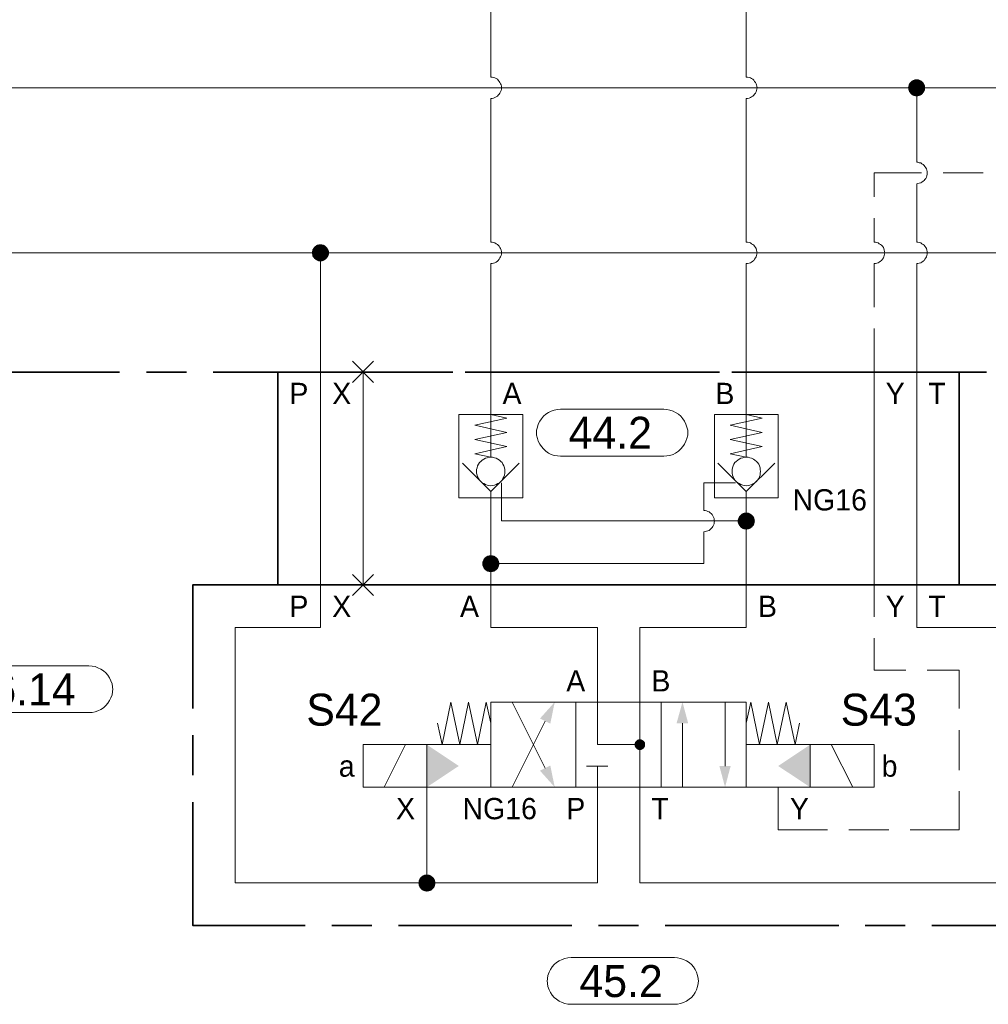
# Model space of a CAD drawing. Header units: millimetres. Extents: x 0 to 138, y 0 to 47.
# Tile 93 of 165: x 24.87 to 27.73, y 26.13 to 29.03. Entities that reach past the tile are written whole.
import ezdxf

# ---------------------------------------------------------------- set-up
doc = ezdxf.new("R2010")
doc.units = ezdxf.units.MM
for name, color, linetype in [('PDF_Geomertry', 7, 'Continuous'), ('PDF_Solid Fills', 7, 'Continuous'), ('PDF_Text', 7, 'Continuous')]:
    doc.layers.add(name, color=color, linetype=linetype)
doc.styles.add('PDF Arial', font='txt')

msp = doc.modelspace()

# ---------------------------------------------------------------- hatches: boundary and pattern name
at = {"layer": 'PDF_Solid Fills', "transparency": 33554559}
for points in [[(27.5224, 28.8326), (27.4979, 28.8388), (27.4988, 28.8424)], [(27.5224, 28.8326), (27.4988, 28.8424), (27.5001, 28.8451)], [(27.5224, 28.8326), (27.5001, 28.8451), (27.5021, 28.8479)], [(27.5224, 28.8326), (27.5021, 28.8479), (27.5043, 28.8499)], [(27.5224, 28.8326), (27.5043, 28.8499), (27.5071, 28.8526)], [(27.5224, 28.8326), (27.5071, 28.8526), (27.509, 28.854)], [(27.5224, 28.8326), (27.509, 28.854), (27.5126, 28.8554)], [(27.5224, 28.8326), (27.5126, 28.8554), (27.5154, 28.8568)], [(27.5224, 28.8326), (27.5154, 28.8568), (27.5188, 28.8576)], [(27.5224, 28.8326), (27.5188, 28.8576), (27.5224, 28.8576)], [(27.5224, 28.8326), (27.5251, 28.8576), (27.5285, 28.8568)], [(27.5224, 28.8326), (27.5224, 28.8576), (27.5251, 28.8576)], [(27.5224, 28.8326), (27.5285, 28.8568), (27.5312, 28.8554)], [(27.5224, 28.8326), (27.5312, 28.8554), (27.5349, 28.854)], [(27.5224, 28.8326), (27.5349, 28.854), (27.5376, 28.8526)], [(27.5224, 28.8326), (27.5376, 28.8526), (27.5396, 28.8499)], [(27.5224, 28.8326), (27.5396, 28.8499), (27.5418, 28.8479)], [(27.5224, 28.8326), (27.5418, 28.8479), (27.5437, 28.8451)], [(27.5224, 28.8326), (27.5437, 28.8451), (27.5451, 28.8424)], [(27.5224, 28.8326), (27.5451, 28.8424), (27.5465, 28.8388)], [(27.5224, 28.8326), (27.4965, 28.8326), (27.4974, 28.836)], [(27.5224, 28.8326), (27.4974, 28.829), (27.4965, 28.8326)], [(27.5224, 28.8326), (27.4974, 28.836), (27.4979, 28.8388)], [(27.5224, 28.8326), (27.4979, 28.8257), (27.4974, 28.829)], [(27.5224, 28.8326), (27.4988, 28.8229), (27.4979, 28.8257)], [(27.5224, 28.8326), (27.5001, 28.8201), (27.4988, 28.8229)], [(27.5224, 28.8326), (27.5021, 28.8174), (27.5001, 28.8201)], [(27.5224, 28.8326), (27.5043, 28.8146), (27.5021, 28.8174)], [(27.5224, 28.8326), (27.5071, 28.8124), (27.5043, 28.8146)], [(27.5224, 28.8326), (27.509, 28.8104), (27.5071, 28.8124)], [(27.5224, 28.8326), (27.5126, 28.809), (27.509, 28.8104)], [(27.5224, 28.8326), (27.5154, 28.8082), (27.5126, 28.809)], [(27.5224, 28.8326), (27.5188, 28.8076), (27.5154, 28.8082)], [(27.5224, 28.8326), (27.5224, 28.8076), (27.5188, 28.8076)], [(27.5224, 28.8326), (27.5465, 28.8388), (27.5465, 28.836)], [(27.5224, 28.8326), (27.5465, 28.836), (27.5474, 28.8326)], [(27.5224, 28.8326), (27.5251, 28.8076), (27.5224, 28.8076)], [(27.5224, 28.8326), (27.5285, 28.8082), (27.5251, 28.8076)], [(27.5224, 28.8326), (27.5312, 28.809), (27.5285, 28.8082)], [(27.5224, 28.8326), (27.5349, 28.8104), (27.5312, 28.809)], [(27.5224, 28.8326), (27.5376, 28.8124), (27.5349, 28.8104)], [(27.5224, 28.8326), (27.5396, 28.8146), (27.5376, 28.8124)], [(27.5224, 28.8326), (27.5418, 28.8174), (27.5396, 28.8146)], [(27.5224, 28.8326), (27.5437, 28.8201), (27.5418, 28.8174)], [(27.5224, 28.8326), (27.5451, 28.8229), (27.5437, 28.8201)], [(27.5224, 28.8326), (27.5465, 28.8257), (27.5451, 28.8229)], [(27.5224, 28.8326), (27.5465, 28.829), (27.5465, 28.8257)], [(27.5224, 28.8326), (27.5474, 28.8326), (27.5465, 28.829)], [(25.7618, 28.3451), (25.7368, 28.3485), (25.7376, 28.3521)], [(25.7618, 28.3451), (25.7368, 28.3451), (25.7368, 28.3485)], [(25.7618, 28.3451), (25.7376, 28.3521), (25.7382, 28.3549)], [(25.7618, 28.3451), (25.7382, 28.3549), (25.7396, 28.3576)], [(25.7618, 28.3451), (25.7396, 28.3576), (25.7418, 28.3604)], [(25.7618, 28.3451), (25.7418, 28.3604), (25.7437, 28.3632)], [(25.7618, 28.3451), (25.7437, 28.3632), (25.7465, 28.3651)], [(25.7618, 28.3451), (25.7465, 28.3651), (25.7493, 28.3674)], [(25.7618, 28.3451), (25.7493, 28.3674), (25.7521, 28.3688)], [(25.7618, 28.3451), (25.7521, 28.3688), (25.7549, 28.3693)], [(25.7618, 28.3451), (25.7549, 28.3693), (25.7585, 28.3701)], [(25.7618, 28.3451), (25.7585, 28.3701), (25.7618, 28.3701)], [(25.7618, 28.3451), (25.7646, 28.3701), (25.7682, 28.3693)], [(25.7618, 28.3451), (25.7618, 28.3701), (25.7646, 28.3701)], [(25.7618, 28.3451), (25.7682, 28.3693), (25.7715, 28.3688)], [(25.7618, 28.3451), (25.7715, 28.3688), (25.7743, 28.3674)], [(25.7618, 28.3451), (25.7743, 28.3674), (25.7771, 28.3651)], [(25.7618, 28.3451), (25.7771, 28.3651), (25.7793, 28.3632)], [(25.7618, 28.3451), (25.7793, 28.3632), (25.7812, 28.3604)], [(25.7618, 28.3451), (25.7812, 28.3604), (25.7835, 28.3576)], [(25.7618, 28.3451), (25.7835, 28.3576), (25.7849, 28.3549)], [(25.7618, 28.3451), (25.7849, 28.3549), (25.7863, 28.3521)], [(25.7618, 28.3451), (25.7863, 28.3521), (25.7868, 28.3485)], [(25.7618, 28.3451), (25.7868, 28.3485), (25.7868, 28.3451)], [(25.7618, 28.3451), (25.7368, 28.3424), (25.7368, 28.3451)], [(25.7618, 28.3451), (25.7376, 28.3388), (25.7368, 28.3424)], [(25.7618, 28.3451), (25.7382, 28.3354), (25.7376, 28.3388)], [(25.7618, 28.3451), (25.7396, 28.3326), (25.7382, 28.3354)], [(25.7618, 28.3451), (25.7418, 28.3299), (25.7396, 28.3326)], [(25.7618, 28.3451), (25.7437, 28.3276), (25.7418, 28.3299)], [(25.7618, 28.3451), (25.7465, 28.3257), (25.7437, 28.3276)], [(25.7618, 28.3451), (25.7493, 28.3235), (25.7465, 28.3257)], [(25.7618, 28.3451), (25.7521, 28.3221), (25.7493, 28.3235)], [(25.7618, 28.3451), (25.7549, 28.3207), (25.7521, 28.3221)], [(25.7618, 28.3451), (25.7585, 28.3201), (25.7549, 28.3207)], [(25.7618, 28.3451), (25.7618, 28.3201), (25.7585, 28.3201)], [(25.7618, 28.3451), (25.7646, 28.3201), (25.7618, 28.3201)], [(25.7618, 28.3451), (25.7682, 28.3207), (25.7646, 28.3201)], [(25.7618, 28.3451), (25.7715, 28.3221), (25.7682, 28.3207)], [(25.7618, 28.3451), (25.7743, 28.3235), (25.7715, 28.3221)], [(25.7618, 28.3451), (25.7771, 28.3257), (25.7743, 28.3235)], [(25.7618, 28.3451), (25.7793, 28.3276), (25.7771, 28.3257)], [(25.7618, 28.3451), (25.7812, 28.3299), (25.7793, 28.3276)], [(25.7618, 28.3451), (25.7835, 28.3326), (25.7812, 28.3299)], [(25.7618, 28.3451), (25.7849, 28.3354), (25.7835, 28.3326)], [(25.7618, 28.3451), (25.7863, 28.3388), (25.7849, 28.3354)], [(25.7618, 28.3451), (25.7868, 28.3424), (25.7863, 28.3388)], [(25.7618, 28.3451), (25.7868, 28.3451), (25.7868, 28.3424)], [(27.0188, 27.5535), (26.9946, 27.5596), (26.996, 27.5624)], [(27.0188, 27.5535), (26.996, 27.5624), (26.9974, 27.566)], [(27.0188, 27.5535), (26.9974, 27.566), (26.9993, 27.5688)], [(27.0188, 27.5535), (26.9993, 27.5688), (27.0015, 27.5707)], [(27.0188, 27.5535), (27.0015, 27.5707), (27.0035, 27.5729)], [(27.0188, 27.5535), (27.0035, 27.5729), (27.0063, 27.5749)], [(27.0188, 27.5535), (27.0063, 27.5749), (27.009, 27.5762)], [(27.0188, 27.5535), (27.009, 27.5762), (27.0126, 27.5776)], [(27.0188, 27.5535), (27.0126, 27.5776), (27.016, 27.5776)], [(27.0188, 27.5535), (27.016, 27.5776), (27.0188, 27.5785)], [(27.0188, 27.5535), (27.0188, 27.5785), (27.0224, 27.5776)], [(27.0188, 27.5535), (27.0257, 27.5776), (27.0285, 27.5762)], [(27.0188, 27.5535), (27.0224, 27.5776), (27.0257, 27.5776)], [(27.0188, 27.5535), (27.0285, 27.5762), (27.0312, 27.5749)], [(27.0188, 27.5535), (27.0312, 27.5749), (27.034, 27.5729)], [(27.0188, 27.5535), (27.034, 27.5729), (27.0368, 27.5707)], [(27.0188, 27.5535), (27.0368, 27.5707), (27.039, 27.5688)], [(27.0188, 27.5535), (27.039, 27.5688), (27.041, 27.566)], [(27.0188, 27.5535), (27.041, 27.566), (27.0424, 27.5624)], [(27.0188, 27.5535), (27.0424, 27.5624), (27.0432, 27.5596)], [(27.0188, 27.5535), (26.9937, 27.5563), (26.9946, 27.5596)], [(27.0188, 27.5535), (26.9937, 27.5535), (26.9937, 27.5563)], [(27.0188, 27.5535), (26.9937, 27.5499), (26.9937, 27.5535)], [(27.0188, 27.5535), (26.9946, 27.5465), (26.9937, 27.5499)], [(27.0188, 27.5535), (26.996, 27.5438), (26.9946, 27.5465)], [(27.0188, 27.5535), (26.9974, 27.5401), (26.996, 27.5438)], [(27.0188, 27.5535), (26.9993, 27.5382), (26.9974, 27.5401)], [(27.0188, 27.5535), (27.0015, 27.5354), (26.9993, 27.5382)], [(27.0188, 27.5535), (27.0035, 27.5332), (27.0015, 27.5354)], [(27.0188, 27.5535), (27.0063, 27.5313), (27.0035, 27.5332)], [(27.0188, 27.5535), (27.009, 27.5299), (27.0063, 27.5313)], [(27.0188, 27.5535), (27.0126, 27.529), (27.009, 27.5299)], [(27.0188, 27.5535), (27.016, 27.5285), (27.0126, 27.529)], [(27.0188, 27.5535), (27.0188, 27.5276), (27.016, 27.5285)], [(27.0188, 27.5535), (27.0432, 27.5596), (27.0437, 27.5563)], [(27.0188, 27.5535), (27.0437, 27.5563), (27.0446, 27.5535)], [(27.0188, 27.5535), (27.0224, 27.5285), (27.0188, 27.5276)], [(27.0188, 27.5535), (27.0257, 27.529), (27.0224, 27.5285)], [(27.0188, 27.5535), (27.0285, 27.5299), (27.0257, 27.529)], [(27.0188, 27.5535), (27.0312, 27.5313), (27.0285, 27.5299)], [(27.0188, 27.5535), (27.034, 27.5332), (27.0312, 27.5313)], [(27.0188, 27.5535), (27.0368, 27.5354), (27.034, 27.5332)], [(27.0188, 27.5535), (27.039, 27.5382), (27.0368, 27.5354)], [(27.0188, 27.5535), (27.041, 27.5401), (27.039, 27.5382)], [(27.0188, 27.5535), (27.0424, 27.5438), (27.041, 27.5401)], [(27.0188, 27.5535), (27.0432, 27.5465), (27.0424, 27.5438)], [(27.0188, 27.5535), (27.0437, 27.5499), (27.0432, 27.5465)], [(27.0188, 27.5535), (27.0446, 27.5535), (27.0437, 27.5499)], [(26.2646, 27.4276), (26.2446, 27.4429), (26.2465, 27.4451)], [(26.2646, 27.4276), (26.2465, 27.4451), (26.2493, 27.4471)], [(26.2646, 27.4276), (26.2493, 27.4471), (26.2521, 27.4493)], [(26.2646, 27.4276), (26.2521, 27.4493), (26.2549, 27.4507)], [(26.2646, 27.4276), (26.2549, 27.4507), (26.2585, 27.4512)], [(26.2646, 27.4276), (26.2585, 27.4512), (26.2613, 27.4521)], [(26.2646, 27.4276), (26.2613, 27.4521), (26.2646, 27.4526)], [(26.2646, 27.4276), (26.2646, 27.4526), (26.2682, 27.4521)], [(26.2646, 27.4276), (26.2682, 27.4521), (26.271, 27.4512)], [(26.2646, 27.4276), (26.271, 27.4512), (26.2743, 27.4507)], [(26.2646, 27.4276), (26.2743, 27.4507), (26.2771, 27.4493)], [(26.2646, 27.4276), (26.2771, 27.4493), (26.2799, 27.4471)], [(26.2646, 27.4276), (26.2799, 27.4471), (26.2826, 27.4451)], [(26.2646, 27.4276), (26.2826, 27.4451), (26.2849, 27.4429)], [(26.2646, 27.4276), (26.2396, 27.4304), (26.2404, 27.434)], [(26.2646, 27.4276), (26.2396, 27.4276), (26.2396, 27.4304)], [(26.2646, 27.4276), (26.2396, 27.4243), (26.2396, 27.4276)], [(26.2646, 27.4276), (26.2404, 27.4207), (26.2396, 27.4243)], [(26.2646, 27.4276), (26.2404, 27.434), (26.2418, 27.4368)], [(26.2646, 27.4276), (26.2418, 27.4179), (26.2404, 27.4207)], [(26.2646, 27.4276), (26.2418, 27.4368), (26.2432, 27.4401)], [(26.2646, 27.4276), (26.2432, 27.4146), (26.2418, 27.4179)], [(26.2646, 27.4276), (26.2432, 27.4401), (26.2446, 27.4429)], [(26.2646, 27.4276), (26.2446, 27.4118), (26.2432, 27.4146)], [(26.2646, 27.4276), (26.2465, 27.4096), (26.2446, 27.4118)], [(26.2646, 27.4276), (26.2493, 27.4076), (26.2465, 27.4096)], [(26.2646, 27.4276), (26.2521, 27.4054), (26.2493, 27.4076)], [(26.2646, 27.4276), (26.2549, 27.404), (26.2521, 27.4054)], [(26.2646, 27.4276), (26.2585, 27.4035), (26.2549, 27.404)], [(26.2646, 27.4276), (26.2613, 27.4026), (26.2585, 27.4035)], [(26.2646, 27.4276), (26.2646, 27.4021), (26.2613, 27.4026)], [(26.2646, 27.4276), (26.2849, 27.4429), (26.2863, 27.4401)], [(26.2646, 27.4276), (26.2863, 27.4401), (26.2876, 27.4368)], [(26.2646, 27.4276), (26.2876, 27.4368), (26.289, 27.434)], [(26.2646, 27.4276), (26.289, 27.434), (26.2896, 27.4304)], [(26.2646, 27.4276), (26.2896, 27.4304), (26.2896, 27.4276)], [(26.2646, 27.4276), (26.2682, 27.4026), (26.2646, 27.4021)], [(26.2646, 27.4276), (26.271, 27.4035), (26.2682, 27.4026)], [(26.2646, 27.4276), (26.2743, 27.404), (26.271, 27.4035)], [(26.2646, 27.4276), (26.2771, 27.4054), (26.2743, 27.404)], [(26.2646, 27.4276), (26.2799, 27.4076), (26.2771, 27.4054)], [(26.2646, 27.4276), (26.2826, 27.4096), (26.2799, 27.4076)], [(26.2646, 27.4276), (26.2849, 27.4118), (26.2826, 27.4096)], [(26.2646, 27.4276), (26.2863, 27.4146), (26.2849, 27.4118)], [(26.2646, 27.4276), (26.2876, 27.4179), (26.2863, 27.4146)], [(26.2646, 27.4276), (26.289, 27.4207), (26.2876, 27.4179)], [(26.2646, 27.4276), (26.2896, 27.4243), (26.289, 27.4207)], [(26.2646, 27.4276), (26.2896, 27.4276), (26.2896, 27.4243)], [(26.7049, 26.8929), (26.689, 26.8951), (26.6896, 26.8971)], [(26.7049, 26.8929), (26.689, 26.8929), (26.689, 26.8951)], [(26.7049, 26.8929), (26.689, 26.891), (26.689, 26.8929)], [(26.7049, 26.8929), (26.6896, 26.8888), (26.689, 26.891)], [(26.7049, 26.8929), (26.6896, 26.8971), (26.6904, 26.8993)], [(26.7049, 26.8929), (26.6904, 26.8868), (26.6896, 26.8888)], [(26.7049, 26.8929), (26.6904, 26.8993), (26.691, 26.9007)], [(26.7049, 26.8929), (26.691, 26.8854), (26.6904, 26.8868)], [(26.7049, 26.8929), (26.691, 26.9007), (26.6924, 26.9026)], [(26.7049, 26.8929), (26.6924, 26.8832), (26.691, 26.8854)], [(26.7049, 26.8929), (26.6924, 26.9026), (26.6938, 26.904)], [(26.7049, 26.8929), (26.6938, 26.8818), (26.6924, 26.8832)], [(26.7049, 26.8929), (26.6938, 26.904), (26.6951, 26.9054)], [(26.7049, 26.8929), (26.6951, 26.8804), (26.6938, 26.8818)], [(26.7049, 26.8929), (26.6951, 26.9054), (26.6965, 26.9068)], [(26.7049, 26.8929), (26.6965, 26.879), (26.6951, 26.8804)], [(26.7049, 26.8929), (26.6965, 26.9068), (26.6987, 26.9076)], [(26.7049, 26.8929), (26.6987, 26.8785), (26.6965, 26.879)], [(26.7049, 26.8929), (26.6987, 26.9076), (26.7007, 26.9082)], [(26.7049, 26.8929), (26.7007, 26.8776), (26.6987, 26.8785)], [(26.7049, 26.8929), (26.7007, 26.9082), (26.7029, 26.9082)], [(26.7049, 26.8929), (26.7029, 26.8776), (26.7007, 26.8776)], [(26.7049, 26.8929), (26.7029, 26.9082), (26.7049, 26.909)], [(26.7049, 26.8929), (26.7049, 26.8771), (26.7029, 26.8776)], [(26.7049, 26.8929), (26.7049, 26.909), (26.7071, 26.9082)], [(26.7049, 26.8929), (26.709, 26.9082), (26.7104, 26.9076)], [(26.7049, 26.8929), (26.7071, 26.9082), (26.709, 26.9082)], [(26.7049, 26.8929), (26.7104, 26.9076), (26.7126, 26.9068)], [(26.7049, 26.8929), (26.7126, 26.9068), (26.714, 26.9054)], [(26.7049, 26.8929), (26.714, 26.9054), (26.716, 26.904)], [(26.7049, 26.8929), (26.716, 26.904), (26.7174, 26.9026)], [(26.7049, 26.8929), (26.7174, 26.9026), (26.7182, 26.9007)], [(26.7049, 26.8929), (26.7182, 26.9007), (26.7196, 26.8993)], [(26.7049, 26.8929), (26.7196, 26.8993), (26.7201, 26.8971)], [(26.7049, 26.8929), (26.7201, 26.8971), (26.7201, 26.8951)], [(26.7049, 26.8929), (26.7201, 26.8951), (26.7201, 26.8929)], [(26.7049, 26.8929), (26.7071, 26.8776), (26.7049, 26.8771)], [(26.7049, 26.8929), (26.709, 26.8776), (26.7071, 26.8776)], [(26.7049, 26.8929), (26.7104, 26.8785), (26.709, 26.8776)], [(26.7049, 26.8929), (26.7126, 26.879), (26.7104, 26.8785)], [(26.7049, 26.8929), (26.714, 26.8804), (26.7126, 26.879)], [(26.7049, 26.8929), (26.716, 26.8818), (26.714, 26.8804)], [(26.7049, 26.8929), (26.7174, 26.8832), (26.716, 26.8818)], [(26.7049, 26.8929), (26.7182, 26.8854), (26.7174, 26.8832)], [(26.7049, 26.8929), (26.7196, 26.8868), (26.7182, 26.8854)], [(26.7049, 26.8929), (26.7201, 26.8888), (26.7196, 26.8868)], [(26.7049, 26.8929), (26.7201, 26.891), (26.7201, 26.8888)], [(26.7049, 26.8929), (26.7201, 26.8929), (26.7201, 26.891)], [(26.0757, 26.4846), (26.0507, 26.4846), (26.0515, 26.4874)], [(26.0757, 26.4846), (26.0515, 26.491), (26.0529, 26.4938)], [(26.0757, 26.4846), (26.0515, 26.4874), (26.0515, 26.491)], [(26.0757, 26.4846), (26.0529, 26.4938), (26.0543, 26.4971)], [(26.0757, 26.4846), (26.0543, 26.4971), (26.0562, 26.4999)], [(26.0757, 26.4846), (26.0562, 26.4999), (26.0585, 26.5021)], [(26.0757, 26.4846), (26.0585, 26.5021), (26.0604, 26.504)], [(26.0757, 26.4846), (26.0604, 26.504), (26.0632, 26.5063)], [(26.0757, 26.4846), (26.0632, 26.5063), (26.0668, 26.5076)], [(26.0757, 26.4846), (26.0668, 26.5076), (26.0696, 26.509)], [(26.0757, 26.4846), (26.0696, 26.509), (26.0729, 26.509)], [(26.0757, 26.4846), (26.0729, 26.509), (26.0757, 26.5096)], [(26.0757, 26.4846), (26.0757, 26.5096), (26.0793, 26.509)], [(26.0757, 26.4846), (26.0826, 26.509), (26.0854, 26.5076)], [(26.0757, 26.4846), (26.0793, 26.509), (26.0826, 26.509)], [(26.0757, 26.4846), (26.0854, 26.5076), (26.089, 26.5063)], [(26.0757, 26.4846), (26.089, 26.5063), (26.091, 26.504)], [(26.0757, 26.4846), (26.091, 26.504), (26.0938, 26.5021)], [(26.0757, 26.4846), (26.0938, 26.5021), (26.096, 26.4999)], [(26.0757, 26.4846), (26.096, 26.4999), (26.0979, 26.4971)], [(26.0757, 26.4846), (26.0979, 26.4971), (26.0993, 26.4938)], [(26.0757, 26.4846), (26.0993, 26.4938), (26.1001, 26.491)], [(26.0757, 26.4846), (26.1001, 26.491), (26.1007, 26.4874)], [(26.0757, 26.4846), (26.1007, 26.4874), (26.1015, 26.4846)], [(26.0757, 26.4846), (26.0515, 26.4813), (26.0507, 26.4846)], [(26.0757, 26.4846), (26.0515, 26.4776), (26.0515, 26.4813)], [(26.0757, 26.4846), (26.0529, 26.4749), (26.0515, 26.4776)], [(26.0757, 26.4846), (26.0543, 26.4715), (26.0529, 26.4749)], [(26.0757, 26.4846), (26.0562, 26.4693), (26.0543, 26.4715)], [(26.0757, 26.4846), (26.0585, 26.4665), (26.0562, 26.4693)], [(26.0757, 26.4846), (26.0604, 26.4646), (26.0585, 26.4665)], [(26.0757, 26.4846), (26.0632, 26.4624), (26.0604, 26.4646)], [(26.0757, 26.4846), (26.0668, 26.461), (26.0632, 26.4624)], [(26.0757, 26.4846), (26.0696, 26.4604), (26.0668, 26.461)], [(26.0757, 26.4846), (26.0729, 26.4596), (26.0696, 26.4604)], [(26.0757, 26.4846), (26.0757, 26.459), (26.0729, 26.4596)], [(26.0757, 26.4846), (26.0793, 26.4596), (26.0757, 26.459)], [(26.0757, 26.4846), (26.0826, 26.4604), (26.0793, 26.4596)], [(26.0757, 26.4846), (26.0854, 26.461), (26.0826, 26.4604)], [(26.0757, 26.4846), (26.089, 26.4624), (26.0854, 26.461)], [(26.0757, 26.4846), (26.091, 26.4646), (26.089, 26.4624)], [(26.0757, 26.4846), (26.0938, 26.4665), (26.091, 26.4646)], [(26.0757, 26.4846), (26.096, 26.4693), (26.0938, 26.4665)], [(26.0757, 26.4846), (26.0979, 26.4715), (26.096, 26.4693)], [(26.0757, 26.4846), (26.0993, 26.4749), (26.0979, 26.4715)], [(26.0757, 26.4846), (26.1001, 26.4776), (26.0993, 26.4749)], [(26.0757, 26.4846), (26.1007, 26.4813), (26.1001, 26.4776)], [(26.0757, 26.4846), (26.1015, 26.4846), (26.1007, 26.4813)]]:
    msp.add_hatch(color=256, dxfattribs=at).paths.add_polyline_path(points)

# ---------------------------------------------------------------- linework, layer by layer
at = {"layer": 'PDF_Geomertry', "lineweight": 15}
for points in [[(26.2646, 28.8638), (26.2646, 30.1624), (26.2646, 30.4513)], [(27.0188, 28.8638), (27.0188, 30.159), (27.0188, 30.4513)], [(26.2646, 28.3763), (26.2646, 28.8013), (26.2688, 28.8013), (26.2729, 28.8021), (26.2765, 28.8035), (26.2807, 28.8054), (26.284, 28.8076), (26.2868, 28.8104), (26.2896, 28.8132), (26.2918, 28.8165), (26.2937, 28.8207), (26.2951, 28.8243), (26.296, 28.8285), (26.296, 28.8326), (26.296, 28.8368), (26.2951, 28.841), (26.2937, 28.8443), (26.2918, 28.8479), (26.2896, 28.8513), (26.2868, 28.8549), (26.284, 28.8576), (26.2807, 28.8596), (26.2765, 28.8618), (26.2729, 28.8632), (26.2688, 28.8638), (26.2646, 28.8638), (26.2688, 28.8638), (26.2729, 28.8632), (26.2765, 28.8618), (26.2807, 28.8596), (26.284, 28.8576), (26.2868, 28.8549), (26.2896, 28.8513), (26.2918, 28.8479), (26.2937, 28.8443), (26.2951, 28.841), (26.296, 28.8368), (26.296, 28.8326), (26.296, 28.8285), (26.2951, 28.8243), (26.2937, 28.8207), (26.2918, 28.8165), (26.2896, 28.8132), (26.2868, 28.8104), (26.284, 28.8076), (26.2807, 28.8054), (26.2765, 28.8035), (26.2729, 28.8021), (26.2688, 28.8013), (26.2646, 28.8013)], [(27.0188, 28.3763), (27.0188, 28.8013), (27.0229, 28.8013), (27.0271, 28.8021), (27.0312, 28.8035), (27.0349, 28.8054), (27.0382, 28.8076), (27.041, 28.8104), (27.0437, 28.8132), (27.0465, 28.8165), (27.0479, 28.8207), (27.0493, 28.8243), (27.0501, 28.8285), (27.0507, 28.8326), (27.0501, 28.8368), (27.0493, 28.841), (27.0479, 28.8443), (27.0465, 28.8479), (27.0437, 28.8513), (27.041, 28.8549), (27.0382, 28.8576), (27.0349, 28.8596), (27.0312, 28.8618), (27.0271, 28.8632), (27.0229, 28.8638), (27.0188, 28.8638), (27.0229, 28.8638), (27.0271, 28.8632), (27.0312, 28.8618), (27.0349, 28.8596), (27.0382, 28.8576), (27.041, 28.8549), (27.0437, 28.8513), (27.0465, 28.8479), (27.0479, 28.8443), (27.0493, 28.841), (27.0501, 28.8368), (27.0507, 28.8326), (27.0501, 28.8285), (27.0493, 28.8243), (27.0479, 28.8207), (27.0465, 28.8165), (27.0437, 28.8132), (27.041, 28.8104), (27.0382, 28.8076), (27.0349, 28.8054), (27.0312, 28.8035), (27.0271, 28.8021), (27.0229, 28.8013), (27.0188, 28.8013)], [(22.2188, 28.8326), (24.4543, 28.8326), (27.5224, 28.8326), (30.2099, 28.8326), (31.1932, 28.8326), (33.8118, 28.8326)], [(27.5224, 28.6124), (27.5224, 28.8326)], [(29.2668, 26.6729), (29.2668, 26.6104), (29.2668, 26.4846), (28.4493, 26.4846), (28.4493, 27.2388), (28.4493, 27.9929), (28.4493, 28.3451), (25.7618, 28.3451), (22.6938, 28.3451), (22.6938, 28.8013)], [(27.5224, 28.3763), (27.5224, 28.5493), (27.5257, 28.5499), (27.5299, 28.5507), (27.534, 28.5521), (27.5376, 28.554), (27.541, 28.5563), (27.5446, 28.559), (27.5465, 28.5618), (27.5493, 28.5651), (27.5507, 28.5688), (27.5521, 28.5729), (27.5529, 28.5771), (27.5535, 28.5813), (27.5529, 28.5854), (27.5521, 28.5888), (27.5507, 28.5929), (27.5493, 28.5965), (27.5465, 28.5999), (27.5446, 28.6035), (27.541, 28.6063), (27.5376, 28.6082), (27.534, 28.6104), (27.5299, 28.611), (27.5257, 28.6124), (27.5224, 28.6124), (27.5257, 28.6124), (27.5299, 28.611), (27.534, 28.6104), (27.5376, 28.6082), (27.541, 28.6063), (27.5446, 28.6035), (27.5465, 28.5999), (27.5493, 28.5965), (27.5507, 28.5929), (27.5521, 28.5888), (27.5529, 28.5854), (27.5535, 28.5813), (27.5529, 28.5771), (27.5521, 28.5729), (27.5507, 28.5688), (27.5493, 28.5651), (27.5465, 28.5618), (27.5446, 28.559), (27.541, 28.5563), (27.5376, 28.554), (27.534, 28.5521), (27.5299, 28.5507), (27.5257, 28.5499), (27.5224, 28.5493)], [(27.3965, 28.5104), (27.3965, 28.5813), (27.5368, 28.5813)], [(27.6001, 28.5813), (27.7182, 28.5813)], [(27.3965, 28.3763), (27.3965, 28.4471)], [(26.2646, 27.8674), (26.3118, 27.8568), (26.2174, 27.836), (26.3118, 27.8151), (26.2174, 27.7943), (26.3118, 27.7729), (26.2174, 27.7521), (26.2646, 27.7415), (26.2646, 27.9929), (26.2646, 28.3138), (26.2688, 28.3138), (26.2729, 28.3151), (26.2765, 28.316), (26.2807, 28.3179), (26.284, 28.3201), (26.2868, 28.3229), (26.2896, 28.3262), (26.2918, 28.3299), (26.2937, 28.3332), (26.2951, 28.3374), (26.296, 28.341), (26.296, 28.3451), (26.296, 28.3493), (26.2951, 28.3535), (26.2937, 28.3576), (26.2918, 28.361), (26.2896, 28.3646), (26.2868, 28.3674), (26.284, 28.3701), (26.2807, 28.3721), (26.2765, 28.3743), (26.2729, 28.3757), (26.2688, 28.3763), (26.2646, 28.3763), (26.2688, 28.3763), (26.2729, 28.3757), (26.2765, 28.3743), (26.2807, 28.3721), (26.284, 28.3701), (26.2868, 28.3674), (26.2896, 28.3646), (26.2918, 28.361), (26.2937, 28.3576), (26.2951, 28.3535), (26.296, 28.3493), (26.296, 28.3451), (26.296, 28.341), (26.2951, 28.3374), (26.2937, 28.3332), (26.2918, 28.3299), (26.2896, 28.3262), (26.2868, 28.3229), (26.284, 28.3201), (26.2807, 28.3179), (26.2765, 28.316), (26.2729, 28.3151), (26.2688, 28.3138), (26.2646, 28.3138)], [(27.0188, 27.8674), (27.066, 27.8568), (26.9715, 27.836), (27.066, 27.8151), (26.9715, 27.7943), (27.066, 27.7729), (26.9715, 27.7521), (27.0188, 27.7415), (27.0188, 27.9929), (27.0188, 28.3138), (27.0229, 28.3138), (27.0271, 28.3151), (27.0312, 28.316), (27.0349, 28.3179), (27.0382, 28.3201), (27.041, 28.3229), (27.0437, 28.3262), (27.0465, 28.3299), (27.0479, 28.3332), (27.0493, 28.3374), (27.0501, 28.341), (27.0507, 28.3451), (27.0501, 28.3493), (27.0493, 28.3535), (27.0479, 28.3576), (27.0465, 28.361), (27.0437, 28.3646), (27.041, 28.3674), (27.0382, 28.3701), (27.0349, 28.3721), (27.0312, 28.3743), (27.0271, 28.3757), (27.0229, 28.3763), (27.0188, 28.3763), (27.0229, 28.3763), (27.0271, 28.3757), (27.0312, 28.3743), (27.0349, 28.3721), (27.0382, 28.3701), (27.041, 28.3674), (27.0437, 28.3646), (27.0465, 28.361), (27.0479, 28.3576), (27.0493, 28.3535), (27.0501, 28.3493), (27.0507, 28.3451), (27.0501, 28.341), (27.0493, 28.3374), (27.0479, 28.3332), (27.0465, 28.3299), (27.0437, 28.3262), (27.041, 28.3229), (27.0382, 28.3201), (27.0349, 28.3179), (27.0312, 28.316), (27.0271, 28.3151), (27.0229, 28.3138), (27.0188, 28.3138)], [(27.3965, 28.1846), (27.3965, 28.3138), (27.4001, 28.3138), (27.4043, 28.3151), (27.4085, 28.316), (27.4118, 28.3179), (27.4154, 28.3201), (27.4187, 28.3229), (27.421, 28.3262), (27.4238, 28.3299), (27.4251, 28.3332), (27.4265, 28.3374), (27.4271, 28.341), (27.4279, 28.3451), (27.4271, 28.3493), (27.4265, 28.3535), (27.4251, 28.3576), (27.4238, 28.361), (27.421, 28.3646), (27.4187, 28.3674), (27.4154, 28.3701), (27.4118, 28.3721), (27.4085, 28.3743), (27.4043, 28.3757), (27.4001, 28.3763), (27.3965, 28.3763), (27.4001, 28.3763), (27.4043, 28.3757), (27.4085, 28.3743), (27.4118, 28.3721), (27.4154, 28.3701), (27.4187, 28.3674), (27.421, 28.3646), (27.4238, 28.361), (27.4251, 28.3576), (27.4265, 28.3535), (27.4271, 28.3493), (27.4279, 28.3451), (27.4271, 28.341), (27.4265, 28.3374), (27.4251, 28.3332), (27.4238, 28.3299), (27.421, 28.3262), (27.4187, 28.3229), (27.4154, 28.3201), (27.4118, 28.3179), (27.4085, 28.316), (27.4043, 28.3151), (27.4001, 28.3138), (27.3965, 28.3138)], [(27.7738, 27.2388), (27.5224, 27.2388), (27.5224, 27.3646), (27.5224, 27.9929), (27.5224, 28.3138), (27.5257, 28.3138), (27.5299, 28.3151), (27.534, 28.316), (27.5376, 28.3179), (27.541, 28.3201), (27.5446, 28.3229), (27.5465, 28.3262), (27.5493, 28.3299), (27.5507, 28.3332), (27.5521, 28.3374), (27.5529, 28.341), (27.5535, 28.3451), (27.5529, 28.3493), (27.5521, 28.3535), (27.5507, 28.3576), (27.5493, 28.361), (27.5465, 28.3646), (27.5446, 28.3674), (27.541, 28.3701), (27.5376, 28.3721), (27.534, 28.3743), (27.5299, 28.3757), (27.5257, 28.3763), (27.5224, 28.3763), (27.5257, 28.3763), (27.5299, 28.3757), (27.534, 28.3743), (27.5376, 28.3721), (27.541, 28.3701), (27.5446, 28.3674), (27.5465, 28.3646), (27.5493, 28.361), (27.5507, 28.3576), (27.5521, 28.3535), (27.5529, 28.3493), (27.5535, 28.3451), (27.5529, 28.341), (27.5521, 28.3374), (27.5507, 28.3332), (27.5493, 28.3299), (27.5465, 28.3262), (27.5446, 28.3229), (27.541, 28.3201), (27.5376, 28.3179), (27.534, 28.316), (27.5299, 28.3151), (27.5257, 28.3138), (27.5224, 28.3138)], [(26.0757, 26.6576), (26.0757, 26.4846), (25.5104, 26.4846), (25.5104, 27.2388), (25.7618, 27.2388), (25.7618, 27.3646), (25.7618, 27.9929), (25.7618, 28.3451)], [(27.3965, 27.2701), (27.3965, 27.3646), (27.3965, 27.9929), (27.3965, 28.1221)], [(25.8562, 27.9618), (25.9187, 28.0249)], [(25.9187, 27.9618), (25.8562, 28.0249)], [(25.8876, 27.9929), (25.8876, 27.3646)], [(26.3488, 27.7243), (26.2646, 27.6401), (26.1807, 27.7243)], [(27.1029, 27.7243), (27.0188, 27.6401), (26.9354, 27.7243)], [(27.0188, 27.5535), (26.296, 27.5535), (26.296, 27.6665)], [(26.8932, 27.5846), (26.8932, 27.6665), (26.9876, 27.6665)], [(26.2646, 27.6401), (26.2646, 27.616), (26.2646, 27.4276), (26.2646, 27.3646), (26.2646, 27.2388), (26.5793, 27.2388), (26.5793, 27.0188), (26.5793, 26.8929), (26.7049, 26.8929), (26.7049, 26.7674), (26.7049, 26.4846), (27.7738, 26.4846)], [(27.0188, 27.6401), (27.0188, 27.616), (27.0188, 27.5535), (27.0188, 27.3646), (27.0188, 27.2388), (26.7049, 27.2388), (26.7049, 27.0188), (26.7049, 26.8929)], [(26.2646, 27.4276), (26.8932, 27.4276), (26.8932, 27.5215), (26.8974, 27.5221), (26.9015, 27.5229), (26.9057, 27.5243), (26.909, 27.5257), (26.9126, 27.5285), (26.9154, 27.5313), (26.9182, 27.534), (26.9201, 27.5374), (26.9224, 27.541), (26.9238, 27.5451), (26.9243, 27.5493), (26.9251, 27.5535), (26.9243, 27.5568), (26.9238, 27.561), (26.9224, 27.5651), (26.9201, 27.5688), (26.9182, 27.5721), (26.9154, 27.5757), (26.9126, 27.5776), (26.909, 27.5804), (26.9057, 27.5818), (26.9015, 27.5832), (26.8974, 27.584), (26.8932, 27.5846), (26.8974, 27.584), (26.9015, 27.5832), (26.9057, 27.5818), (26.909, 27.5804), (26.9126, 27.5776), (26.9154, 27.5757), (26.9182, 27.5721), (26.9201, 27.5688), (26.9224, 27.5651), (26.9238, 27.561), (26.9243, 27.5568), (26.9251, 27.5535), (26.9243, 27.5493), (26.9238, 27.5451), (26.9224, 27.541), (26.9201, 27.5374), (26.9182, 27.534), (26.9154, 27.5313), (26.9126, 27.5285), (26.909, 27.5257), (26.9057, 27.5243), (26.9015, 27.5229), (26.8974, 27.5221), (26.8932, 27.5215)], [(25.8562, 27.3332), (25.9187, 27.3957)], [(25.9187, 27.3332), (25.8562, 27.3957)], [(27.3965, 27.2076), (27.3965, 27.1132), (27.4904, 27.1132)], [(24.6979, 27.1257), (25.0779, 27.1257), (25.0779, 27.1257), (25.0876, 27.1249), (25.0965, 27.1235), (25.1049, 27.1201), (25.1132, 27.116), (25.121, 27.111), (25.1279, 27.1049), (25.134, 27.0979), (25.139, 27.0901), (25.1432, 27.0818), (25.1465, 27.0729), (25.1479, 27.0638), (25.1488, 27.0549), (25.1488, 27.0582), (25.1479, 27.0485), (25.1465, 27.0396), (25.1432, 27.0313), (25.139, 27.0229), (25.134, 27.0151), (25.1279, 27.0082), (25.121, 27.0021), (25.1132, 26.9965), (25.1049, 26.9929), (25.0965, 26.9896), (25.0876, 26.9882), (25.0779, 26.9874), (24.6979, 26.9874)], [(27.5535, 27.1132), (27.6479, 27.1132), (27.6479, 26.9993)], [(26.2646, 26.9563), (26.2515, 27.0188), (26.2251, 26.8929), (26.1993, 27.0188), (26.1729, 26.8929), (26.1465, 27.0188), (26.121, 26.8929), (26.1076, 26.9563)], [(26.3279, 27.0188), (26.4251, 26.8235)], [(26.516, 27.0188), (26.516, 26.7674)], [(26.7674, 27.0188), (26.7674, 26.7674)], [(26.9563, 27.0188), (26.9563, 26.8299)], [(27.0188, 26.9563), (27.0321, 27.0188), (27.0585, 26.8929), (27.0849, 27.0188), (27.1104, 26.8929), (27.1368, 27.0188), (27.1632, 26.8929), (27.1765, 26.9563)], [(26.3279, 26.7674), (26.4251, 26.9624)], [(26.8307, 26.7674), (26.8307, 26.9563)], [(27.6479, 26.936), (27.6479, 26.8179)], [(25.9501, 26.7674), (26.0132, 26.8929)], [(27.3335, 26.7674), (27.2701, 26.8929)], [(26.0757, 26.4846), (26.5793, 26.4846), (26.5793, 26.7674), (26.5793, 26.8299)], [(26.5474, 26.8299), (26.6104, 26.8299)], [(26.0757, 26.7674), (26.0757, 26.6415)], [(27.2585, 26.6415), (27.1132, 26.6415), (27.1132, 26.7674)], [(27.6479, 26.7554), (27.6479, 26.6415), (27.5029, 26.6415)], [(27.4396, 26.6415), (27.3215, 26.6415)]]:
    msp.add_lwpolyline(points, dxfattribs=at)
at = {"layer": 'PDF_Geomertry', "lineweight": 0}
for points in [[(27.509, 28.8326), (27.5099, 28.8304), (27.5099, 28.829), (27.5104, 28.8276), (27.5113, 28.8263), (27.5118, 28.8249), (27.5132, 28.8235), (27.5146, 28.8221), (27.516, 28.8215), (27.5174, 28.8207), (27.5188, 28.8201), (27.5201, 28.8201), (27.5224, 28.8201), (27.5238, 28.8201), (27.5251, 28.8201), (27.5265, 28.8207), (27.5285, 28.8215), (27.5299, 28.8221), (27.5307, 28.8235), (27.5321, 28.8249), (27.5326, 28.8263), (27.5335, 28.8276), (27.534, 28.829), (27.5349, 28.8304), (27.5349, 28.8326), (27.5349, 28.834), (27.534, 28.836), (27.5335, 28.8374), (27.5326, 28.8388), (27.5321, 28.8401), (27.5307, 28.8415), (27.5299, 28.8424), (27.5285, 28.8437), (27.5265, 28.8443), (27.5251, 28.8443), (27.5238, 28.8451), (27.5224, 28.8451), (27.5201, 28.8451), (27.5188, 28.8443), (27.5174, 28.8443), (27.516, 28.8437), (27.5146, 28.8424), (27.5132, 28.8415), (27.5118, 28.8401), (27.5113, 28.8388), (27.5104, 28.8374), (27.5099, 28.836), (27.5099, 28.834), (27.509, 28.8326)], [(25.7493, 28.3451), (25.7493, 28.3438), (25.7493, 28.3424), (25.7501, 28.3401), (25.7507, 28.3388), (25.7515, 28.3374), (25.7529, 28.336), (25.7543, 28.3354), (25.7557, 28.3346), (25.7571, 28.334), (25.7585, 28.3332), (25.7599, 28.3326), (25.7618, 28.3326), (25.7632, 28.3326), (25.7646, 28.3332), (25.7668, 28.334), (25.7682, 28.3346), (25.7696, 28.3354), (25.771, 28.336), (25.7715, 28.3374), (25.7724, 28.3388), (25.7729, 28.3401), (25.7738, 28.3424), (25.7743, 28.3438), (25.7743, 28.3451), (25.7743, 28.3471), (25.7738, 28.3485), (25.7729, 28.3499), (25.7724, 28.3513), (25.7715, 28.3526), (25.771, 28.354), (25.7696, 28.3554), (25.7682, 28.3563), (25.7668, 28.3568), (25.7646, 28.3576), (25.7632, 28.3576), (25.7618, 28.3576), (25.7599, 28.3576), (25.7585, 28.3576), (25.7571, 28.3568), (25.7557, 28.3563), (25.7543, 28.3554), (25.7529, 28.354), (25.7515, 28.3526), (25.7507, 28.3513), (25.7501, 28.3499), (25.7493, 28.3485), (25.7493, 28.3471), (25.7493, 28.3451)], [(27.0063, 27.5535), (27.0063, 27.5513), (27.0071, 27.5499), (27.0076, 27.5485), (27.0085, 27.5471), (27.009, 27.5457), (27.0104, 27.5443), (27.0113, 27.5429), (27.0126, 27.5424), (27.014, 27.5415), (27.016, 27.541), (27.0174, 27.541), (27.0188, 27.5401), (27.021, 27.541), (27.0224, 27.541), (27.0238, 27.5415), (27.0251, 27.5424), (27.0265, 27.5429), (27.0279, 27.5443), (27.0293, 27.5457), (27.0299, 27.5471), (27.0307, 27.5485), (27.0312, 27.5499), (27.0312, 27.5513), (27.0312, 27.5535), (27.0312, 27.5549), (27.0312, 27.5563), (27.0307, 27.5576), (27.0299, 27.5596), (27.0293, 27.561), (27.0279, 27.5618), (27.0265, 27.5632), (27.0251, 27.5638), (27.0238, 27.5646), (27.0224, 27.5651), (27.021, 27.566), (27.0188, 27.566), (27.0174, 27.566), (27.016, 27.5651), (27.014, 27.5646), (27.0126, 27.5638), (27.0113, 27.5632), (27.0104, 27.5618), (27.009, 27.561), (27.0085, 27.5596), (27.0076, 27.5576), (27.0071, 27.5563), (27.0063, 27.5549), (27.0063, 27.5535)], [(26.2521, 27.4276), (26.2521, 27.4257), (26.2529, 27.4243), (26.2529, 27.4229), (26.2535, 27.4207), (26.2549, 27.4193), (26.2557, 27.4188), (26.2571, 27.4174), (26.2585, 27.4165), (26.2599, 27.416), (26.2613, 27.4151), (26.2632, 27.4151), (26.2646, 27.4146), (26.266, 27.4151), (26.2682, 27.4151), (26.2696, 27.416), (26.271, 27.4165), (26.2724, 27.4174), (26.2738, 27.4188), (26.2743, 27.4193), (26.2757, 27.4207), (26.2765, 27.4229), (26.2765, 27.4243), (26.2771, 27.4257), (26.2771, 27.4276), (26.2771, 27.429), (26.2765, 27.4304), (26.2765, 27.4318), (26.2757, 27.434), (26.2743, 27.4354), (26.2738, 27.436), (26.2724, 27.4374), (26.271, 27.4382), (26.2696, 27.4388), (26.2682, 27.4396), (26.266, 27.4396), (26.2646, 27.4401), (26.2632, 27.4396), (26.2613, 27.4396), (26.2599, 27.4388), (26.2585, 27.4382), (26.2571, 27.4374), (26.2557, 27.436), (26.2549, 27.4354), (26.2535, 27.434), (26.2529, 27.4318), (26.2529, 27.4304), (26.2521, 27.429), (26.2521, 27.4276)], [(26.6965, 26.8929), (26.6965, 26.8924), (26.6974, 26.891), (26.6974, 26.8901), (26.6979, 26.8888), (26.6987, 26.8882), (26.6993, 26.8874), (26.7001, 26.8868), (26.7007, 26.886), (26.7015, 26.886), (26.7029, 26.8854), (26.7035, 26.8854), (26.7049, 26.8854), (26.7057, 26.8854), (26.7071, 26.8854), (26.7076, 26.886), (26.7085, 26.886), (26.7099, 26.8868), (26.7104, 26.8874), (26.7113, 26.8882), (26.7113, 26.8888), (26.7118, 26.8901), (26.7126, 26.891), (26.7126, 26.8924), (26.7126, 26.8929), (26.7126, 26.8938), (26.7126, 26.8951), (26.7118, 26.8957), (26.7113, 26.8971), (26.7113, 26.8979), (26.7104, 26.8985), (26.7099, 26.8993), (26.7085, 26.8999), (26.7076, 26.8999), (26.7071, 26.9007), (26.7057, 26.9007), (26.7049, 26.9007), (26.7035, 26.9007), (26.7029, 26.9007), (26.7015, 26.8999), (26.7007, 26.8999), (26.7001, 26.8993), (26.6993, 26.8985), (26.6987, 26.8979), (26.6979, 26.8971), (26.6974, 26.8957), (26.6974, 26.8951), (26.6965, 26.8938), (26.6965, 26.8929)], [(26.0632, 26.4846), (26.0632, 26.4826), (26.064, 26.4813), (26.0646, 26.4799), (26.0654, 26.4785), (26.066, 26.4771), (26.0674, 26.4757), (26.0682, 26.4743), (26.0696, 26.4735), (26.071, 26.4729), (26.0729, 26.4721), (26.0743, 26.4721), (26.0757, 26.4715), (26.0779, 26.4721), (26.0793, 26.4721), (26.0807, 26.4729), (26.0821, 26.4735), (26.0835, 26.4743), (26.0849, 26.4757), (26.0863, 26.4771), (26.0868, 26.4785), (26.0876, 26.4799), (26.0882, 26.4813), (26.0882, 26.4826), (26.089, 26.4846), (26.0882, 26.486), (26.0882, 26.4874), (26.0876, 26.4896), (26.0868, 26.491), (26.0863, 26.4924), (26.0849, 26.4929), (26.0835, 26.4943), (26.0821, 26.4951), (26.0807, 26.4957), (26.0793, 26.4965), (26.0779, 26.4971), (26.0757, 26.4971), (26.0743, 26.4971), (26.0729, 26.4965), (26.071, 26.4957), (26.0696, 26.4951), (26.0682, 26.4943), (26.0674, 26.4929), (26.066, 26.4924), (26.0654, 26.491), (26.0646, 26.4896), (26.064, 26.4874), (26.0632, 26.486), (26.0632, 26.4846)]]:
    msp.add_lwpolyline(points, close=True, dxfattribs=at)
at = {"layer": 'PDF_Geomertry', "lineweight": 35}
for points in [[(24.6571, 27.9929), (25.1687, 27.9929)], [(25.2479, 27.9929), (25.366, 27.9929)], [(25.4446, 27.9929), (25.9563, 27.9929)], [(26.1104, 27.9929), (25.6363, 27.9929), (25.6363, 27.3646), (26.1104, 27.3646)], [(26.0349, 27.9929), (26.1529, 27.9929)], [(26.3071, 27.9929), (26.189, 27.9929)], [(26.2321, 27.9929), (26.7437, 27.9929)], [(26.8979, 27.9929), (26.3863, 27.9929)], [(26.8224, 27.9929), (26.9404, 27.9929)], [(27.0946, 27.9929), (26.9765, 27.9929)], [(27.0196, 27.9929), (27.5312, 27.9929)], [(27.1729, 27.3646), (27.6479, 27.3646), (27.6479, 27.9929), (27.1729, 27.9929)], [(27.6099, 27.9929), (27.7279, 27.9929)], [(25.7168, 27.3646), (25.3849, 27.3646), (25.3849, 26.9993)], [(25.9132, 27.3646), (25.7951, 27.3646)], [(26.5043, 27.3646), (25.9924, 27.3646)], [(26.189, 27.3646), (26.3071, 27.3646)], [(26.3863, 27.3646), (26.8979, 27.3646)], [(26.7007, 27.3646), (26.5826, 27.3646)], [(27.2918, 27.3646), (26.7799, 27.3646)], [(26.9765, 27.3646), (27.0946, 27.3646)], [(27.4882, 27.3646), (27.3701, 27.3646)], [(27.8993, 26.9993), (27.8993, 27.3646), (27.5668, 27.3646)], [(25.3849, 26.9207), (25.3849, 26.8026)], [(25.3849, 26.7235), (25.3849, 26.359), (25.7168, 26.359)], [(27.5668, 26.359), (27.8993, 26.359), (27.8993, 26.7235)], [(25.7951, 26.359), (25.9132, 26.359)], [(25.9924, 26.359), (26.5043, 26.359)], [(26.5826, 26.359), (26.7007, 26.359)], [(26.7799, 26.359), (27.2918, 26.359)], [(27.3701, 26.359), (27.4882, 26.359)]]:
    msp.add_lwpolyline(points, dxfattribs=at)
at = {"layer": 'PDF_Geomertry', "lineweight": 15}
for points in [[(26.7757, 27.8832), (26.7849, 27.8826), (26.7937, 27.8804), (26.8029, 27.8776), (26.8104, 27.8735), (26.8188, 27.8688), (26.8257, 27.8624), (26.8313, 27.8554), (26.8368, 27.8479), (26.841, 27.8396), (26.8438, 27.8304), (26.846, 27.8215), (26.846, 27.8124), (26.846, 27.816), (26.846, 27.8063), (26.8438, 27.7971), (26.841, 27.7888), (26.8368, 27.7804), (26.8313, 27.7729), (26.8257, 27.766), (26.8188, 27.7596), (26.8104, 27.754), (26.8029, 27.7499), (26.7937, 27.7471), (26.7849, 27.7457), (26.7757, 27.7451), (26.4701, 27.7451), (26.4613, 27.7457), (26.4521, 27.7471), (26.4432, 27.7499), (26.4354, 27.754), (26.4271, 27.7596), (26.4201, 27.766), (26.4146, 27.7729), (26.409, 27.7804), (26.4049, 27.7888), (26.4021, 27.7971), (26.4001, 27.8063), (26.4001, 27.816), (26.4001, 27.8124), (26.4001, 27.8215), (26.4021, 27.8304), (26.4049, 27.8396), (26.409, 27.8479), (26.4146, 27.8554), (26.4201, 27.8624), (26.4271, 27.8688), (26.4354, 27.8735), (26.4432, 27.8776), (26.4521, 27.8804), (26.4613, 27.8826), (26.4701, 27.8832), (26.7757, 27.8832)], [(26.1701, 27.8674), (26.359, 27.8674), (26.359, 27.6221), (26.1701, 27.6221), (26.1701, 27.8674)], [(26.9251, 27.8674), (27.1132, 27.8674), (27.1132, 27.6221), (26.9251, 27.6221), (26.9251, 27.8674)], [(26.3062, 27.6999), (26.3062, 27.7054), (26.3049, 27.7104), (26.3035, 27.716), (26.3007, 27.7207), (26.2979, 27.7257), (26.2946, 27.729), (26.2904, 27.7332), (26.2854, 27.736), (26.2807, 27.7388), (26.2757, 27.7401), (26.2701, 27.7415), (26.2646, 27.7415), (26.259, 27.7415), (26.2535, 27.7401), (26.2488, 27.7388), (26.2437, 27.736), (26.239, 27.7332), (26.2349, 27.729), (26.2312, 27.7257), (26.2285, 27.7207), (26.2257, 27.716), (26.2243, 27.7104), (26.2229, 27.7054), (26.2229, 27.6999), (26.2229, 27.6943), (26.2243, 27.6888), (26.2257, 27.684), (26.2285, 27.679), (26.2312, 27.6743), (26.2349, 27.6701), (26.239, 27.6665), (26.2437, 27.6638), (26.2488, 27.661), (26.2535, 27.6596), (26.259, 27.6582), (26.2646, 27.6576), (26.2701, 27.6582), (26.2757, 27.6596), (26.2807, 27.661), (26.2854, 27.6638), (26.2904, 27.6665), (26.2946, 27.6701), (26.2979, 27.6743), (26.3007, 27.679), (26.3035, 27.684), (26.3049, 27.6888), (26.3062, 27.6943), (26.3062, 27.6999)], [(27.0613, 27.6999), (27.0604, 27.7054), (27.0599, 27.7104), (27.0576, 27.716), (27.0557, 27.7207), (27.0521, 27.7257), (27.0488, 27.729), (27.0446, 27.7332), (27.0404, 27.736), (27.0349, 27.7388), (27.0299, 27.7401), (27.0243, 27.7415), (27.0188, 27.7415), (27.0132, 27.7415), (27.0085, 27.7401), (27.0029, 27.7388), (26.9979, 27.736), (26.9937, 27.7332), (26.9896, 27.729), (26.9854, 27.7257), (26.9826, 27.7207), (26.9807, 27.716), (26.9785, 27.7104), (26.9771, 27.7054), (26.9771, 27.6999), (26.9771, 27.6943), (26.9785, 27.6888), (26.9807, 27.684), (26.9826, 27.679), (26.9854, 27.6743), (26.9896, 27.6701), (26.9937, 27.6665), (26.9979, 27.6638), (27.0029, 27.661), (27.0085, 27.6596), (27.0132, 27.6582), (27.0188, 27.6576), (27.0243, 27.6582), (27.0299, 27.6596), (27.0349, 27.661), (27.0404, 27.6638), (27.0446, 27.6665), (27.0488, 27.6701), (27.0521, 27.6743), (27.0557, 27.679), (27.0576, 27.684), (27.0599, 27.6888), (27.0604, 27.6943), (27.0613, 27.6999)], [(26.2646, 27.0188), (27.0188, 27.0188), (27.0188, 26.7674), (26.2646, 26.7674), (26.2646, 27.0188)], [(25.8876, 26.7674), (26.0757, 26.7674), (26.0757, 26.8929), (25.8876, 26.8929), (25.8876, 26.7674)], [(26.0757, 26.8929), (26.2646, 26.8929), (26.2646, 26.7674), (26.0757, 26.7674), (26.0757, 26.8929)], [(27.2076, 26.8929), (27.0188, 26.8929), (27.0188, 26.7674), (27.2076, 26.7674), (27.2076, 26.8929)], [(27.2076, 26.7674), (27.3965, 26.7674), (27.3965, 26.8929), (27.2076, 26.8929), (27.2076, 26.7674)], [(26.8071, 26.2646), (26.816, 26.2638), (26.8251, 26.2618), (26.834, 26.259), (26.8424, 26.2549), (26.8501, 26.2499), (26.8571, 26.2438), (26.8632, 26.2368), (26.8682, 26.229), (26.8724, 26.2207), (26.8751, 26.2118), (26.8771, 26.2026), (26.8779, 26.1938), (26.8779, 26.1965), (26.8771, 26.1874), (26.8751, 26.1785), (26.8724, 26.1693), (26.8682, 26.161), (26.8632, 26.1535), (26.8571, 26.1465), (26.8501, 26.141), (26.8424, 26.1354), (26.834, 26.1313), (26.8251, 26.1285), (26.816, 26.1263), (26.8071, 26.1263), (26.5021, 26.1263), (26.4924, 26.1263), (26.4835, 26.1285), (26.4751, 26.1313), (26.4668, 26.1354), (26.459, 26.141), (26.4521, 26.1465), (26.446, 26.1535), (26.441, 26.161), (26.4368, 26.1693), (26.4335, 26.1785), (26.4321, 26.1874), (26.4312, 26.1965), (26.4312, 26.1938), (26.4321, 26.2026), (26.4335, 26.2118), (26.4368, 26.2207), (26.441, 26.229), (26.446, 26.2368), (26.4521, 26.2438), (26.459, 26.2499), (26.4668, 26.2549), (26.4751, 26.259), (26.4835, 26.2618), (26.4924, 26.2638), (26.5021, 26.2646), (26.8071, 26.2646)]]:
    msp.add_lwpolyline(points, close=True, dxfattribs=at)
at = {"layer": 'PDF_Solid Fills', "transparency": 33554559}
for points in [[(26.4099, 26.9701), (26.4404, 26.9549), (26.4099, 26.9701), (26.4535, 27.0188)], [(26.8132, 26.9563), (26.8474, 26.9563), (26.8132, 26.9563), (26.8307, 27.0188)], [(26.0757, 26.8929), (26.0757, 26.7674), (26.0757, 26.8929), (26.1701, 26.8299)], [(27.2076, 26.8929), (27.2076, 26.7674), (27.2076, 26.8929), (27.1132, 26.8299)], [(26.4404, 26.8313), (26.4099, 26.816), (26.4404, 26.8313), (26.4535, 26.7674)], [(26.9729, 26.8299), (26.9396, 26.8299), (26.9729, 26.8299), (26.9563, 26.7674)]]:
    msp.add_solid(points, dxfattribs=at)

# ---------------------------------------------------------------- texts
at = {"layer": 'PDF_Text', "attachment_point": 7, "style": 'PDF Arial'}
for s, insert, char_height in [('P', (25.6701, 27.8985), 0.0628), ('X', (25.7965, 27.8985), 0.0628), ('A', (26.2993, 27.8985), 0.0628), ('B', (26.9279, 27.8985), 0.0628), ('Y', (27.4307, 27.8985), 0.0628), ('T', (27.5562, 27.8985), 0.0628), ('44.2', (26.4946, 27.7665), 0.09445), ('NG16', (27.1557, 27.5835), 0.06283), ('P', (25.6701, 27.2701), 0.0628), ('X', (25.7965, 27.2701), 0.0628), ('A', (26.1738, 27.2701), 0.0628), ('B', (27.0535, 27.2701), 0.0628), ('Y', (27.4307, 27.2701), 0.0628), ('T', (27.5562, 27.2701), 0.0628), ('16.14', (24.7229, 27.0074), 0.09445), ('A', (26.4876, 27.0499), 0.0628), ('B', (26.739, 27.0499), 0.0628), ('S42', (25.7201, 26.9477), 0.09445), ('S43', (27.2979, 26.9476), 0.09445), ('a', (25.816, 26.7974), 0.0628), ('b', (27.4187, 26.7974), 0.0628), ('X', (25.9849, 26.6729), 0.0628), ('NG16', (26.1812, 26.6718), 0.06283), ('P', (26.4876, 26.6729), 0.0628), ('T', (26.739, 26.6729), 0.0628), ('Y', (27.1479, 26.6729), 0.0628), ('45.2', (26.5265, 26.1463), 0.09445)]:
    msp.add_mtext(s, dxfattribs=dict(at, insert=insert, char_height=char_height))

doc.saveas('drawing.dxf')
